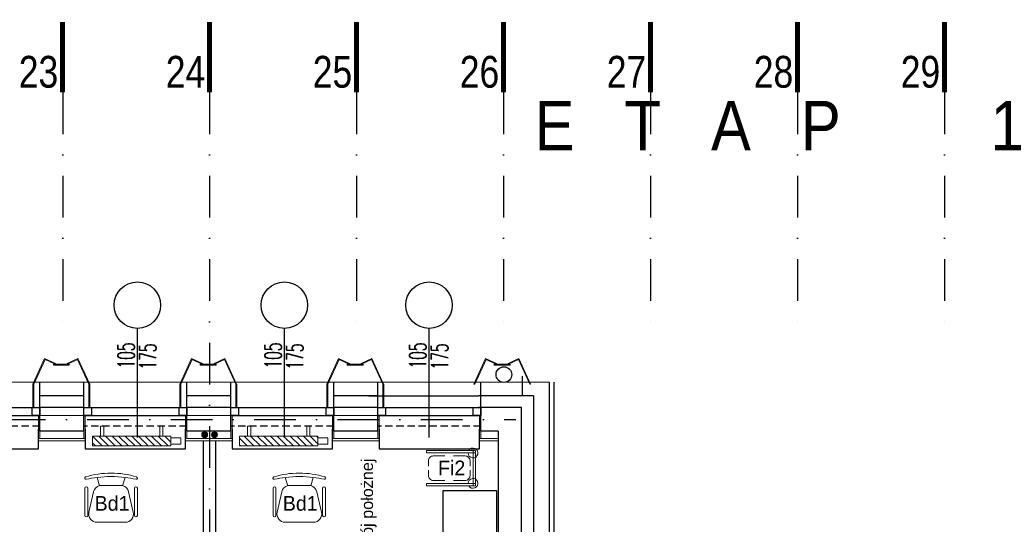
# Model space of a CAD drawing. Header units: millimetres. Extents: x 14495 to 271441, y -21035 to 2232.
# Tile 77 of 227: x 86056 to 87061, y -5405 to -4891. Entities that reach past the tile are written whole.
import ezdxf
from ezdxf.enums import TextEntityAlignment as Align

# ---------------------------------------------------------------- set-up
doc = ezdxf.new("R2010")
doc.units = ezdxf.units.MM
doc.linetypes.add('DASHDOT', pattern=[1, 0.5, -0.25, 0, -0.25])
doc.linetypes.add('HIDDENX2', pattern=[0.75, 0.5, -0.25])
for name, color, linetype in [('-- TECH  SYMBOLE', 1, 'Continuous'), ('_1_cienkie', 251, 'Continuous'), ('_A_widok', 1, 'Continuous'), ('a-bloki-drzwi', 52, 'Continuous'), ('a-cienka', 8, 'Continuous'), ('A-POW-NR', 1, 'Continuous'), ('A_bloki-drzwi', 1, 'Continuous'), ('A_BLOKI_KÓŁKO', 1, 'Continuous'), ('A_BLOKI_OPIS', 1, 'Continuous'), ('a_cienka', 8, 'Continuous'), ('A_grzejniki', 34, 'Continuous'), ('A_L przerywana', 251, 'HIDDENX2'), ('A_L_WIDOK', 1, 'Continuous'), ('A_Lwidok', 1, 'Continuous'), ('A_okładzina HPL', 37, 'Continuous'), ('A_opis', 1, 'Continuous'), ('A_OSIE', 252, 'DASHDOT'), ('A_PROJEKTOWANE', 3, 'Continuous'), ('A_SC_DZIAlOWE', 4, 'Continuous'), ('TECH Sprzęt', 1, 'Continuous')]:
    doc.layers.add(name, color=color, linetype=linetype)
for name, color, linetype, lineweight in [('0-c.o.-grzejniki', 34, 'Continuous', 9), ('A_L_CIENKA', 251, 'Continuous', 5), ('A_obudowy G-K', 31, 'Continuous', 0), ('SAN_Przewody powrotne CO na rzucie', 180, 'Continuous', 40), ('SAN_Przewody zasilające CO na rzucie', 20, 'Continuous', 40), ('TECH Wyp-meble', 1, 'Continuous', 15)]:
    doc.layers.add(name, color=color, linetype=linetype, lineweight=lineweight)
doc.layers.add('A-POW', color=2, linetype='Continuous', plot=False)
doc.styles.add('ARIAL1_2', font='arial.ttf', dxfattribs={"width": 1.2})
doc.styles.add('arialce', font='ARIALN.TTF')
doc.styles.add('cent', font='swissel.ttf')
doc.styles.add('cg', font='GOTHIC.TTF')
doc.styles.add('ROMANS', font='romans', dxfattribs={"width": 0.6})
doc.styles.add('switz721ltexbt', font='swissel.ttf')

# ---------------------------------------------------------------- blocks, each defined once
blk = doc.blocks.new('OSS1')
at = {"linetype": 'Continuous', "const_width": 5}
blk.add_lwpolyline([(0, 0), (0, -71.6)], dxfattribs=at)
at = {"style": 'cent'}
blk.add_attdef('01', text='', height=32.4, dxfattribs=at).set_placement((-4.4, -34.4), align=Align.RIGHT)
blk = doc.blocks.new('fghsdx')
at = {"lineweight": 0}
for p, q in [((-37.1, -19.4), (-25.1, 6.6)), ((-36.2, -19.4), (-24.3, 6.3)), ((-14.4, 0.8), (-25.4, 5.9)), ((-14.1, 1.5), (-25.1, 6.6)), ((-16.2, 0.8), (0, 0.8)), ((-16.2, 0.8), (-16.2, 0)), ((-16.2, 0), (0, 0)), ((-14.4, 0.8), (-14.1, 1.5)), ((-2.1, 1.5), (8.9, 6.6)), ((-1.7, 0.8), (-2.1, 1.5)), ((-1.7, 0.8), (9.3, 5.9)), ((0, 0.8), (0, 0)), ((20, -19.4), (8.2, 6.3)), ((20.9, -19.4), (8.9, 6.6)), ((-37.1, -19.4), (-36.2, -19.4)), ((20.9, -19.4), (20, -19.4))]:
    blk.add_line(p, q, dxfattribs=at)
blk = doc.blocks.new('mjkk')
at = {"layer": '0-c.o.-grzejniki'}
h = blk.add_hatch(dxfattribs=at)
h.set_pattern_fill('ANSI31', color=256, scale=1.5, angle=-90.0161, style=0)
h.set_pattern_definition([(-135.016127, (-172292.014, 132455.0023), (-3.36664804, 3.36854379), [])])
h.paths.add_polyline_path([(-10, -80), (0, -80), (0, 0), (-10, 0)])
blk.add_lwpolyline([(-10, -80), (-10, 0), (0, 0), (0, -80)], close=True, dxfattribs=at)
at = {"layer": '0-c.o.-grzejniki', "ltscale": 2}
for points in [[(10, -11.4), (10, -8.3), (0, -8.3), (0, -11.4)], [(10, -68.6), (10, -71.7), (0, -71.7), (0, -68.6)], [(-1.7, -80), (-1.7, -90), (-8.2, -90), (-8.2, -80)]]:
    blk.add_lwpolyline(points, close=True, dxfattribs=at)
blk = doc.blocks.new('HJTS')
at = {"color": 8}
blk.add_line((0, 0), (0, 111.3), dxfattribs=at)
at = {"layer": 'A_BLOKI_KÓŁKO', "ltscale": 0.04}
blk.add_circle((0, 135), 23.7, dxfattribs=at)
at = {"layer": 'A_BLOKI_OPIS', "style": 'ROMANS'}
for tag, height, width, p in [('O', 20.6, 0.5, (0, 135.7)), ('100', 17.2, 0.6, (-11.5, 86.5)), ('200', 17.2, 0.6, (10.8, 86.5))]:
    blk.add_attdef(tag, text='', height=height, rotation=90, dxfattribs=dict(at, width=width)).set_placement(p, align=Align.MIDDLE)
blk = doc.blocks.new('FOTEL do BIURKA')
at = {"color": 2}
for p, q in [((-14.3, 8), (-11.7, -0.3)), ((0, 0), (-9.7, 0)), ((0, 0), (9.7, 0)), ((14.3, 8), (11.7, -0.3)), ((-17.8, -6.4), (-22.6, -27.3)), ((17.8, -6.4), (22.6, -27.3)), ((-14.5, -37.5), (0, -37.5)), ((14.5, -37.5), (0, -37.5))]:
    blk.add_line(p, q, dxfattribs=at)
at = {"color": 2, "ltscale": 0.7}
for p, q in [((-26.8, -2.9), (-26.8, -30.5)), ((-23.8, -2.9), (-23.8, -30.5)), ((23.8, -2.9), (23.8, -30.5)), ((26.8, -2.9), (26.8, -30.5))]:
    blk.add_line(p, q, dxfattribs=at)
at = {"color": 2}
for centre, radius, start, end in [((-1.1, -70.5), 83, 89.2376, 107.5114), ((1.1, -70.5), 83, 72.4886, 90.7624), ((-25.7, 7.5), 1.21, 108.3082, 283.3685), ((3.4, -145.1), 154.2, 96.5758, 100.77), ((0, -91.4), 100.4, 90, 98.0662), ((-9.7, -8.3), 8.33, 90, 103.3032), ((0, -91.4), 100.4, 81.9338, 90), ((9.7, -8.3), 8.33, 76.6968, 90), ((-3.4, -145.1), 154.2, 79.23, 83.4242), ((25.7, 7.5), 1.21, 256.6315, 71.6918), ((-9.7, -8.3), 8.33, 104.2415, 166.9068), ((9.7, -8.3), 8.33, 13.0932, 75.7585), ((-14.5, -29.2), 8.33, 166.9068, 270), ((14.5, -29.2), 8.33, 270, 13.0932)]:
    blk.add_arc(centre, radius, start, end, dxfattribs=at)
at = {"color": 2, "ltscale": 0.7}
for centre, start, end in [((-25.3, -2.9), 360, 180), ((-25.3, -2.9), 360, 180), ((25.3, -2.9), 0, 180), ((25.3, -2.9), 0, 180), ((-25.3, -30.5), 180, 360), ((25.3, -30.5), 180, 0)]:
    blk.add_arc(centre, 1.5, start, end, dxfattribs=at)
blk = doc.blocks.new('stelaż_do_worków-1')
at = {"color": 1, "lineweight": 0}
for points in [[(0, 15.5), (0, 18), (-50, 18), (-50, 15.5)], [(0, 18), (-2.5, 18), (-2.5, -18), (0, -18)], [(0, -18), (0, -15.5), (-50, -15.5), (-50, -18)]]:
    blk.add_lwpolyline(points, close=True, dxfattribs=at)
at = {"color": 251, "linetype": 'Continuous', "lineweight": 13, "ltscale": 0.5}
for points in [[(-31.2, 12.5), (-43, 12.5, 0.414214), (-48, 7.5), (-48, 1.9)], [(-22.3, 12.5), (-10.5, 12.5, -0.414214), (-5.5, 7.5), (-5.5, 1.9)], [(-48, -1.9), (-48, -7.5, 0.414214), (-43, -12.5), (-31.2, -12.5)], [(-5.5, -1.9), (-5.5, -7.5, -0.414214), (-10.5, -12.5), (-22.3, -12.5)]]:
    blk.add_lwpolyline(points, format="xyb", dxfattribs=at)
at = {"color": 1, "lineweight": 15}
for centre, start, end in [((-2.5, 15.5), 180, 150), ((-2.5, -15.5), 210, 180)]:
    blk.add_arc(centre, 5, start, end, dxfattribs=at)
blk = doc.blocks.new('POW')
at = {"const_width": 5}
blk.add_lwpolyline([(125.3, 0), (0, 0)], dxfattribs=at)
at = {"style": 'switz721ltexbt'}
blk.add_attdef('001', (-1.8, 12.3), '', height=41.2, dxfattribs=at)

msp = doc.modelspace()

# ---------------------------------------------------------------- hatches: boundary and pattern name
at = {"layer": 'SAN_Przewody powrotne CO na rzucie', "lineweight": 13}
msp.add_hatch(color=256, dxfattribs=at).paths.add_polyline_path([(86241.85, -5314.03, 1), (86247.85, -5314.03, 1)])
at = {"layer": 'SAN_Przewody zasilające CO na rzucie', "lineweight": 13}
msp.add_hatch(color=256, dxfattribs=at).paths.add_polyline_path([(86251.85, -5314.03, 1), (86257.85, -5314.03, 1)])

# ---------------------------------------------------------------- linework, layer by layer
at = {"layer": '_1_cienkie'}
for p, q in [((86569.29, -5274.37), (86569.29, -5254.37)), ((86076.65, -5274.37), (86076.65, -5260.37)), ((86121.65, -5274.37), (86121.65, -5260.37)), ((86226.65, -5274.37), (86226.65, -5260.37)), ((86271.65, -5274.37), (86271.65, -5260.37)), ((86376.65, -5274.37), (86376.65, -5260.37)), ((86421.65, -5274.37), (86421.65, -5260.37)), ((86526.65, -5274.37), (86526.65, -5260.37)), ((86596.29, -5260.37), (86596.29, -5578.87))]:
    msp.add_line(p, q, dxfattribs=at)
at = {"layer": '_A_widok'}
for p, q in [((86412.29, -5274.37), (86524.29, -5274.37)), ((86412.29, -5274.37), (86517.79, -5274.37)), ((85971.65, -5294.37), (86076.65, -5294.37)), ((86121.65, -5294.37), (86223.65, -5294.37)), ((86271.65, -5294.37), (86376.65, -5294.37))]:
    msp.add_line(p, q, dxfattribs=at)
at = {"layer": 'a-cienka'}
msp.add_line((86568.29, -5600.87), (86568.29, -5286.37), dxfattribs=at)
for points in [[(86121.65, -5286.37), (86076.65, -5286.37)], [(86271.65, -5286.37), (86226.65, -5286.37)], [(86421.65, -5286.37), (86376.65, -5286.37)], [(86568.29, -5286.37), (86524.29, -5286.37)]]:
    msp.add_lwpolyline(points, dxfattribs=at)
at = {"layer": 'A_bloki-drzwi'}
for p, q in [((85971.65, -5286.37), (86076.65, -5286.37)), ((85971.65, -5294.37), (86076.65, -5294.37)), ((86121.65, -5286.37), (86226.65, -5286.37)), ((86121.65, -5294.37), (86226.65, -5294.37)), ((86271.65, -5286.37), (86376.65, -5286.37)), ((86271.65, -5294.37), (86376.65, -5294.37)), ((86421.58, -5286.37), (86524.29, -5286.37)), ((86421.58, -5294.37), (86524.29, -5294.37)), ((86421.65, -5286.37), (86526.65, -5286.37)), ((86421.65, -5294.37), (86526.65, -5294.37))]:
    msp.add_line(p, q, dxfattribs=at)
for points in [[(86068.78, -5286.37), (86076.65, -5286.37), (86076.65, -5294.37), (86068.78, -5294.37)], [(86121.65, -5286.37), (86129.52, -5286.37), (86129.52, -5294.37), (86121.65, -5294.37)], [(86218.78, -5286.37), (86226.65, -5286.37), (86226.65, -5294.37), (86218.78, -5294.37)], [(86271.65, -5286.37), (86279.52, -5286.37), (86279.52, -5294.37), (86271.65, -5294.37)], [(86368.78, -5286.37), (86376.65, -5286.37), (86376.65, -5294.37), (86368.78, -5294.37)], [(86421.58, -5286.37), (86429.44, -5286.37), (86429.44, -5294.37), (86421.58, -5294.37)], [(86518.78, -5286.37), (86526.65, -5286.37), (86526.65, -5294.37), (86518.78, -5294.37)]]:
    msp.add_lwpolyline(points, close=True, dxfattribs=at)
at = {"layer": 'a_cienka', "linetype": 'Continuous', "lineweight": 13}
msp.add_line((86526.65, -5294.37), (82739.33, -5294.37), dxfattribs=at)
at = {"layer": 'A_L przerywana', "ltscale": 15}
for p, q in [((86076.58, -5305.37), (85971.58, -5305.37)), ((86226.58, -5305.37), (86121.58, -5305.37)), ((86376.58, -5305.37), (86271.58, -5305.37)), ((86526.65, -5305.37), (86421.65, -5305.37))]:
    msp.add_line(p, q, dxfattribs=at)
at = {"layer": 'A_L_CIENKA'}
for p, q in [((82411.29, -5260.37), (86596.29, -5260.37)), ((85971.65, -5260.37), (86076.65, -5260.37)), ((86121.65, -5260.37), (86223.65, -5260.37)), ((86271.65, -5260.37), (86376.65, -5260.37)), ((86421.65, -5260.37), (86526.65, -5260.37))]:
    msp.add_line(p, q, dxfattribs=at)
at = {"layer": 'A_L_WIDOK'}
msp.add_circle((86550.12, -5252.74), 8, dxfattribs=at)
at = {"layer": 'A_Lwidok'}
for points in [[(85972.86, -5308.37), (85972.86, -5328.37), (86075.36, -5328.37), (86075.36, -5308.37)], [(86122.86, -5308.37), (86122.86, -5328.37), (86225.36, -5328.37), (86225.36, -5308.37)], [(86272.86, -5308.37), (86272.86, -5328.37), (86375.36, -5328.37), (86375.36, -5308.37)], [(86422.88, -5308.37), (86422.88, -5328.37), (86525.38, -5328.37), (86525.38, -5308.37)]]:
    msp.add_lwpolyline(points, dxfattribs=at)
at = {"layer": 'A_obudowy G-K', "lineweight": 5}
for p, q in [((86075.38, -5320.37), (86075.38, -5294.37)), ((86122.88, -5320.37), (86122.88, -5294.37)), ((86225.38, -5320.37), (86225.38, -5294.37)), ((86272.88, -5320.37), (86272.88, -5294.37)), ((86375.38, -5320.37), (86375.38, -5294.37)), ((86422.88, -5320.37), (86422.88, -5294.37)), ((86525.38, -5320.37), (86525.38, -5294.37))]:
    msp.add_line(p, q, dxfattribs=at)
at = {"layer": 'A_obudowy G-K', "linetype": 'Continuous', "lineweight": 5}
for p, q in [((86076.64, -5317.87), (86076.65, -5310.37)), ((86121.63, -5317.87), (86121.62, -5310.37)), ((86226.64, -5317.87), (86226.65, -5310.37)), ((86271.63, -5317.87), (86271.62, -5310.37)), ((86376.64, -5317.87), (86376.65, -5310.37)), ((86421.56, -5317.87), (86421.58, -5310.37)), ((86526.64, -5317.87), (86526.65, -5310.37))]:
    msp.add_line(p, q, dxfattribs=at)
at = {"layer": 'A_obudowy G-K', "lineweight": 5}
for points in [[(86122.88, -5320.37), (86075.38, -5320.37)], [(86122.88, -5317.87), (86075.39, -5317.87)], [(86243.37, -5320.37), (86225.38, -5320.37)], [(86243.37, -5317.87), (86225.39, -5317.87)], [(86272.88, -5317.87), (86243.37, -5317.87)], [(86272.88, -5320.37), (86243.37, -5320.37)], [(86422.88, -5320.37), (86375.38, -5320.37)], [(86422.88, -5317.87), (86375.39, -5317.87)], [(86544.29, -5320.37), (86525.38, -5320.37)], [(86544.29, -5317.87), (86525.39, -5317.87)]]:
    msp.add_lwpolyline(points, dxfattribs=at)
at = {"layer": 'A_okładzina HPL', "lineweight": 0}
for p, q in [((86069.57, -5262.37), (86069.57, -5286.37)), ((86070.45, -5262.37), (86070.45, -5286.37)), ((86126.69, -5262.37), (86126.69, -5286.37)), ((86127.57, -5262.37), (86127.57, -5286.37)), ((86219.5, -5262.37), (86219.5, -5286.37)), ((86220.38, -5262.37), (86220.38, -5286.37)), ((86276.62, -5262.37), (86276.62, -5286.37)), ((86277.5, -5262.37), (86277.5, -5286.37)), ((86369.5, -5262.37), (86369.5, -5286.37)), ((86370.38, -5262.37), (86370.38, -5286.37)), ((86426.62, -5262.37), (86426.62, -5286.37)), ((86427.5, -5262.37), (86427.5, -5286.37))]:
    msp.add_line(p, q, dxfattribs=at)
at = {"layer": 'A_okładzina HPL', "lineweight": 30}
msp.add_lwpolyline([(86601.29, -5260.37), (86601.29, -5560.87)], dxfattribs=at)
at = {"layer": 'A_OSIE', "ltscale": 85}
for p, q in [((86100.13, -4964.93), (86100.13, -5206.75)), ((86249.79, -4964.93), (86249.79, -7648.79)), ((86399.79, -4964.93), (86399.79, -5206.75)), ((86549.79, -4964.93), (86549.79, -5206.75)), ((86699.79, -4964.93), (86699.79, -5206.75)), ((86849.79, -4964.93), (86849.79, -5206.75)), ((86999.79, -4964.93), (86999.79, -5206.75)), ((82295.57, -5298.37), (86562.29, -5298.37))]:
    msp.add_line(p, q, dxfattribs=at)
at = {"layer": 'A_PROJEKTOWANE'}
for p, q in [((86076.65, -5310.37), (86076.65, -5272.37)), ((86076.65, -5310.37), (86076.65, -5272.37)), ((86121.58, -5310.37), (86121.58, -5272.37)), ((86226.65, -5310.37), (86226.65, -5272.37)), ((86226.65, -5310.37), (86226.65, -5272.37)), ((86271.58, -5310.37), (86271.58, -5272.37)), ((86376.65, -5310.37), (86376.65, -5272.37)), ((86376.65, -5310.37), (86376.65, -5272.37)), ((86421.58, -5310.37), (86421.58, -5272.37)), ((86562.29, -5274.37), (86524.29, -5274.37)), ((86562.29, -5274.37), (86524.29, -5274.37)), ((86526.65, -5310.37), (86526.65, -5272.37)), ((86580.29, -5274.37), (86580.29, -5600.87)), ((86544.29, -5310.37), (86526.65, -5310.37)), ((86544.29, -5310.37), (86544.29, -5647.27))]:
    msp.add_line(p, q, dxfattribs=at)
for points in [[(86121.65, -5274.37), (86076.65, -5274.37)], [(86121.65, -5274.37), (86076.65, -5274.37)], [(86121.65, -5274.37), (86076.65, -5274.37)], [(86271.65, -5274.37), (86226.65, -5274.37)], [(86271.65, -5274.37), (86226.65, -5274.37)], [(86271.65, -5274.37), (86226.65, -5274.37)], [(86421.65, -5274.37), (86376.65, -5274.37)], [(86421.65, -5274.37), (86376.65, -5274.37)], [(86421.65, -5274.37), (86376.65, -5274.37)], [(86580.29, -5274.37), (86524.29, -5274.37)], [(86121.65, -5310.37), (86076.65, -5310.37)], [(86271.65, -5310.37), (86226.65, -5310.37)], [(86421.65, -5310.37), (86376.65, -5310.37)]]:
    msp.add_lwpolyline(points, dxfattribs=at)
at = {"layer": 'A_SC_DZIAlOWE'}
for p, q in [((86243.37, -5320.37), (86243.37, -5522.87)), ((86255.87, -5320.37), (86255.87, -5522.87))]:
    msp.add_line(p, q, dxfattribs=at)
at = {"layer": 'SAN_Przewody powrotne CO na rzucie', "lineweight": 13}
msp.add_circle((86244.85, -5314.03), 3, dxfattribs=at)
at = {"layer": 'SAN_Przewody zasilające CO na rzucie', "lineweight": 13}
msp.add_circle((86254.85, -5314.03), 3, dxfattribs=at)
at = {"layer": 'TECH Wyp-meble', "color": 2, "lineweight": -3}
msp.add_lwpolyline([(86487.96, -5371.2), (86487.96, -5556.2), (86542.96, -5556.2), (86542.96, -5371.2)], close=True, dxfattribs=at)

# ---------------------------------------------------------------- block references
at = {"layer": 'a-bloki-drzwi'}
ref = msp.add_blockref('HJTS', (86176.15, -5316.93), dxfattribs=at)
ref.add_attrib('100', '105', dxfattribs={"layer": 'A_BLOKI_OPIS', "extrusion": (0, 0, -1), "height": 17.16, "rotation": 90, "style": 'ROMANS', "text_generation_flag": 4, "width": 0.6}).set_placement((-86164.66, -5233.33), align=Align.MIDDLE)
ref.add_attrib('200', '175', dxfattribs={"layer": 'A_BLOKI_OPIS', "extrusion": (0, 0, -1), "height": 17.16, "rotation": 90, "style": 'ROMANS', "text_generation_flag": 4, "width": 0.6}).set_placement((-86186.91, -5234.31), align=Align.MIDDLE)
ref = msp.add_blockref('HJTS', (86326.15, -5316.93), dxfattribs=at)
ref.add_attrib('100', '105', dxfattribs={"layer": 'A_BLOKI_OPIS', "extrusion": (0, 0, -1), "height": 17.16, "rotation": 90, "style": 'ROMANS', "text_generation_flag": 4, "width": 0.6}).set_placement((-86314.66, -5233.33), align=Align.MIDDLE)
ref.add_attrib('200', '175', dxfattribs={"layer": 'A_BLOKI_OPIS', "extrusion": (0, 0, -1), "height": 17.16, "rotation": 90, "style": 'ROMANS', "text_generation_flag": 4, "width": 0.6}).set_placement((-86336.91, -5234.31), align=Align.MIDDLE)
ref = msp.add_blockref('HJTS', (86473.8, -5316.93), dxfattribs=at)
ref.add_attrib('100', '105', dxfattribs={"layer": 'A_BLOKI_OPIS', "extrusion": (0, 0, -1), "height": 17.16, "rotation": 90, "style": 'ROMANS', "text_generation_flag": 4, "width": 0.6}).set_placement((-86462.3, -5233.33), align=Align.MIDDLE)
ref.add_attrib('200', '175', dxfattribs={"layer": 'A_BLOKI_OPIS', "extrusion": (0, 0, -1), "height": 17.16, "rotation": 90, "style": 'ROMANS', "text_generation_flag": 4, "width": 0.6}).set_placement((-86484.56, -5234.31), align=Align.MIDDLE)
at = {"layer": 'A-POW-NR'}
ref = msp.add_blockref('POW', (86419.8, -5705.56), dxfattribs=dict(at, xscale=0.6, yscale=0.6, zscale=0.6, rotation=90))
ref.add_attrib('88,88', '12.8', dxfattribs={"layer": 'A-POW', "height": 8, "rotation": 90, "style": 'ARIAL1_2', "width": 1.2}).set_placement((86438.65, -5677.34), align=Align.RIGHT)
ref.add_attrib('POKOJ', 'Sekretariat ginekologii / pokój położnej', (86416.59, -5619.88), dxfattribs={"layer": 'A-POW', "height": 12, "rotation": 90, "style": 'arialce', "width": 1.2})
ref.add_attrib('001', '317', (86415.28, -5705.56), dxfattribs={"layer": '0', "height": 24.71, "rotation": 90, "style": 'switz721ltexbt', "width": 0.7})
at = {"layer": 'A_grzejniki', "linetype": 'Continuous', "lineweight": 13, "rotation": 90}
for p in [(86130.4, -5315.37), (86280.4, -5315.37)]:
    msp.add_blockref('mjkk', p, dxfattribs=at)
at = {"layer": 'A_okładzina HPL', "lineweight": 0}
for p in [(86106.65, -5242.97), (86256.58, -5242.97), (86406.58, -5242.97), (86556.58, -5242.97)]:
    msp.add_blockref('fghsdx', p, dxfattribs=at)
at = {"layer": 'A_OSIE'}
ref = msp.add_blockref('OSS1', (86099.79, -4893.36), dxfattribs=at)
ref.add_attrib('01', '23', dxfattribs={"layer": '0', "height": 32.4, "style": 'cent', "width": 0.8}).set_placement((86095.4, -4927.77), align=Align.TOP_RIGHT)
ref = msp.add_blockref('OSS1', (86249.79, -4893.36), dxfattribs=at)
ref.add_attrib('01', '24', dxfattribs={"layer": '0', "height": 32.4, "style": 'cent', "width": 0.8}).set_placement((86245.4, -4927.77), align=Align.TOP_RIGHT)
ref = msp.add_blockref('OSS1', (86399.79, -4893.36), dxfattribs=at)
ref.add_attrib('01', '25', dxfattribs={"layer": '0', "height": 32.4, "style": 'cent', "width": 0.8}).set_placement((86395.4, -4927.77), align=Align.TOP_RIGHT)
ref = msp.add_blockref('OSS1', (86549.79, -4893.36), dxfattribs=at)
ref.add_attrib('01', '26', dxfattribs={"layer": '0', "height": 32.4, "style": 'cent', "width": 0.8}).set_placement((86545.4, -4927.77), align=Align.TOP_RIGHT)
ref = msp.add_blockref('OSS1', (86699.79, -4893.36), dxfattribs=at)
ref.add_attrib('01', '27', dxfattribs={"layer": '0', "height": 32.4, "style": 'cent', "width": 0.8}).set_placement((86695.4, -4927.77), align=Align.TOP_RIGHT)
ref = msp.add_blockref('OSS1', (86849.79, -4893.36), dxfattribs=at)
ref.add_attrib('01', '28', dxfattribs={"layer": '0', "height": 32.4, "style": 'cent', "width": 0.8}).set_placement((86845.4, -4927.77), align=Align.TOP_RIGHT)
ref = msp.add_blockref('OSS1', (86999.79, -4893.36), dxfattribs=at)
ref.add_attrib('01', '29', dxfattribs={"layer": '0', "height": 32.4, "style": 'cent', "width": 0.8}).set_placement((86995.4, -4927.77), align=Align.TOP_RIGHT)
at = {"layer": 'TECH Sprzęt'}
msp.add_blockref('stelaż_do_worków-1', (86521.15, -5348.14), dxfattribs=at)
at = {"layer": 'TECH Wyp-meble', "color": 1, "lineweight": -3, "rotation": 1.162785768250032e-06}
msp.add_blockref('FOTEL do BIURKA', (86149.35, -5365.73), dxfattribs=at)
at = {"layer": 'TECH Wyp-meble', "color": 1, "lineweight": -3, "xscale": -1, "rotation": 359.9999988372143}
msp.add_blockref('FOTEL do BIURKA', (86341.41, -5365.73), dxfattribs=at)

# ---------------------------------------------------------------- texts
at = {"layer": '-- TECH  SYMBOLE', "color": 1, "style": 'cg'}
for s, p in [('Fi2', (86482.93, -5355.4)), ('Bd1', (86132.48, -5391.5)), ('Bd1', (86324.53, -5391.5))]:
    msp.add_text(s, height=15, dxfattribs=at).set_placement(p)
at = {"layer": 'A_opis', "style": 'cent'}
msp.add_text('E   T   A   P         1', height=50.625, rotation=359.99992, dxfattribs=at).set_placement((86580.72, -5024.21))

doc.saveas('drawing.dxf')
